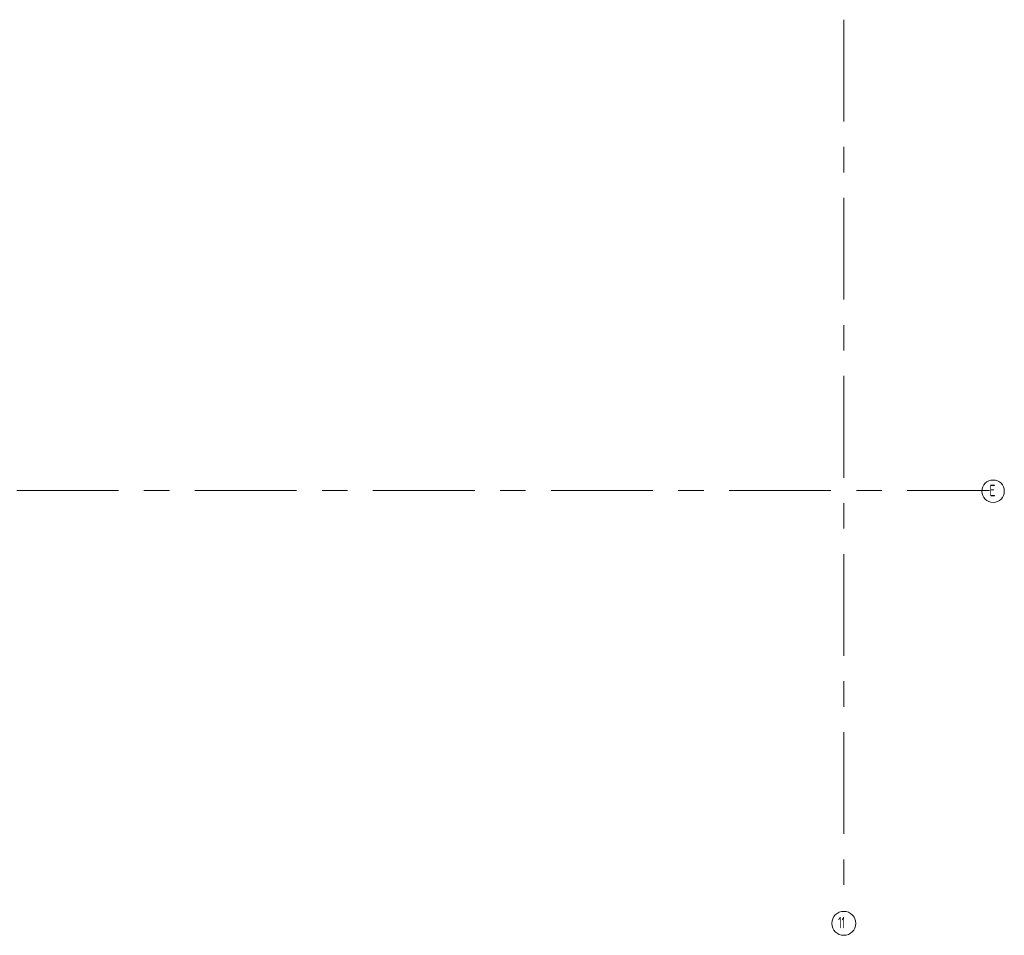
# Model space of a CAD drawing. Header units: metres. Extents: x -38 to 97, y -15 to 21.
# Tile 208 of 209: x 92.64 to 96.51, y -7.85 to -4.25. Entities that reach past the tile are written whole.
import ezdxf

# ---------------------------------------------------------------- set-up
doc = ezdxf.new("R2010")
doc.units = ezdxf.units.M
doc.linetypes.add('______11', pattern=[0.5, 0.4, -0.05, 0, -0.05])
doc.linetypes.add('______5', pattern=[1.1, 0.8, -0.1, 0.1, -0.1])
doc.layers.add('XR$4$Осевая линия (1)', color=7, linetype='______5', lineweight=13)
doc.styles.add('ISOCPEUR', font='txt')

msp = doc.modelspace()

# ---------------------------------------------------------------- linework, layer by layer
at = {"layer": 'XR$4$Осевая линия (1)', "color": 253, "linetype": '______11', "lineweight": 13, "true_color": 0xa0a0a0, "transparency": 33554687}
for p, q in [((95.8807, -4.2499), (95.8807, -7.7463)), ((91.9305, -6.0999), (96.453, -6.0999))]:
    msp.add_line(p, q, dxfattribs=at)
at = {"layer": 'XR$4$Осевая линия (1)', "color": 7, "linetype": 'Continuous', "lineweight": 13, "transparency": 33554687}
for centre, radius in [((96.4679, -6.1028), 0.0439), ((95.8808, -7.801), 0.047)]:
    msp.add_circle(centre, radius, dxfattribs=at)

# ---------------------------------------------------------------- texts
at = {"layer": 'XR$4$Осевая линия (1)', "color": 7, "linetype": 'Continuous', "lineweight": 13, "transparency": 33554687, "char_height": 0.045, "attachment_point": 7, "style": 'ISOCPEUR'}
for s, insert, width in [('\\W0.78;Е', (96.4521, -6.1224), 0.048961), ('\\W0.62;11', (95.8583, -7.8206), 0.059062)]:
    msp.add_mtext(s, dxfattribs=dict(at, insert=insert, width=width))

doc.saveas('drawing.dxf')
